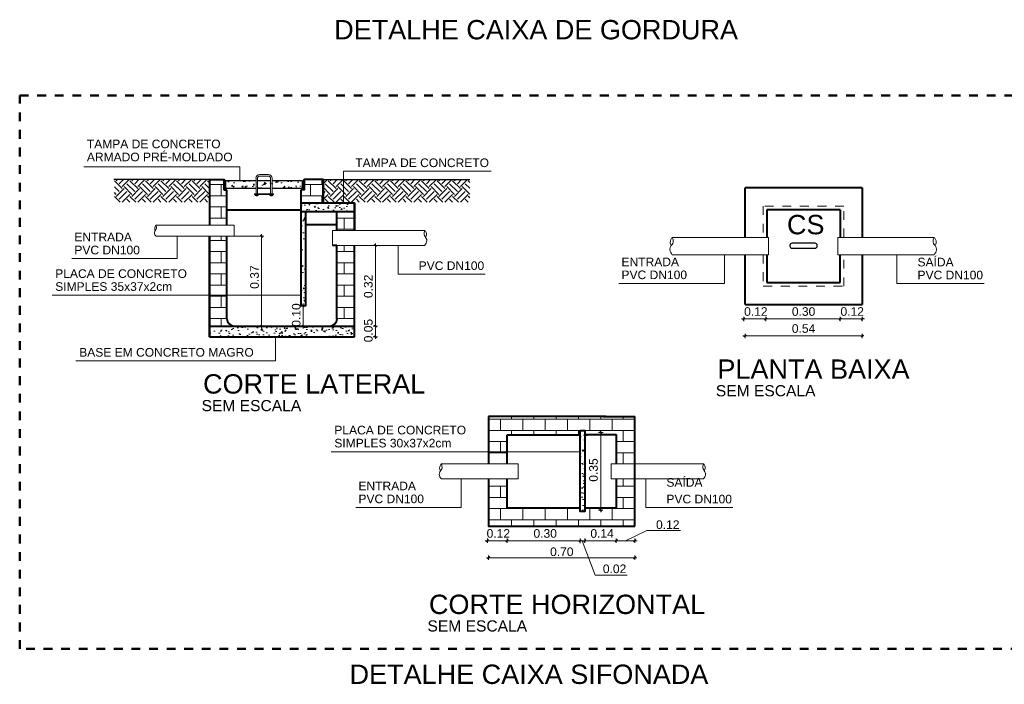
# Model space of a CAD drawing. Header units: metres. Extents: x -32 to 570, y -81 to 66.
# Tile 1 of 27: x -31.5 to -20.3, y -18 to -10.44. Entities that reach past the tile are written whole.
import ezdxf

# ---------------------------------------------------------------- set-up
doc = ezdxf.new("R2010")
doc.units = ezdxf.units.M
doc.linetypes.add('DASHED2', pattern=[9.525, 6.35, -3.175])
doc.linetypes.add('HIDDEN2', pattern=[0.1875, 0.125, -0.0625])
for name, color, linetype, lineweight in [('Cotas', 1, 'Continuous', 5), ('DI-Detalhes', 1, 'Continuous', 50), ('G-ANNO-TEXT', 231, 'Continuous', 9), ('SAN - COTAS', 7, 'Continuous', 13), ('SAN - HACHURAS', 8, 'Continuous', 9), ('SAN - PAREDES', 7, 'Continuous', 40), ('SAN - PAREDES EM VISTA', 7, 'Continuous', 25), ('SAN - TRAÇO FINO', 7, 'Continuous', 5), ('Simbolos', 5, 'Continuous', 0)]:
    doc.layers.add(name, color=color, linetype=linetype, lineweight=lineweight)
doc.layers.add('Terra', color=90, linetype='Continuous')
doc.layers.add('Texto', color=7, linetype='Continuous')

# ---------------------------------------------------------------- blocks, each defined once
blk = doc.blocks.new('_Oblique')
at = {"color": 0, "linetype": 'ByBlock', "lineweight": -2}
blk.add_line((-0.5, -0.5), (0.5, 0.5), dxfattribs=at)

msp = doc.modelspace()

# ---------------------------------------------------------------- hatches: boundary and pattern name
at = {"layer": 'G-ANNO-TEXT'}
h = msp.add_hatch(dxfattribs=at)
h.set_pattern_fill('BRICK', color=1, scale=0.02)
h.paths.add_polyline_path([(-29.144, -12.378), (-29.178, -12.378), (-29.178, -12.261), (-29.344, -12.261), (-29.344, -12.781), (-29.144, -12.781)])
h.paths.add_polyline_path([(-29.144, -12.907), (-29.344, -12.907), (-29.344, -13.576), (-29.144, -13.576)])
h.paths.add_polyline_path([(-29.061, -13.928), (-29.344, -13.928), (-29.344, -13.576), (-29.144, -13.576), (-29.144, -13.844, 0.414214)])
h.paths.add_polyline_path([(-27.693, -13.011), (-27.893, -13.011), (-27.893, -13.844, -0.414214), (-27.976, -13.928), (-27.693, -13.928)])
h.paths.add_polyline_path([(-27.693, -12.626), (-27.893, -12.626), (-27.893, -12.842), (-27.693, -12.842)])
h.paths.add_polyline_path([(-28.051, -12.261), (-28.268, -12.261), (-28.268, -12.378), (-28.301, -12.378), (-28.301, -12.526), (-28.051, -12.526)])
h = msp.add_hatch(dxfattribs=at)
h.set_pattern_fill('BRICK', color=1, scale=0.02)
h.paths.add_polyline_path([(-24.716, -15.163), (-24.716, -15.495), (-24.507, -15.495), (-24.507, -14.955), (-24.866, -14.955), (-26.168, -14.955), (-26.168, -15.495), (-25.959, -15.495), (-25.959, -15.163), (-25.126, -15.163), (-25.126, -15.113), (-25.074, -15.113), (-25.074, -15.163)])
h.paths.add_polyline_path([(-24.507, -15.664), (-24.716, -15.664), (-24.716, -15.996), (-25.074, -15.996), (-25.074, -16.034), (-25.126, -16.034), (-25.126, -15.996), (-25.959, -15.996), (-25.959, -15.664), (-26.168, -15.664), (-26.168, -16.204), (-24.507, -16.204)])
at = {"layer": 'SAN - HACHURAS'}
h = msp.add_hatch(dxfattribs=at)
h.set_pattern_fill('AR-CONC', color=256, scale=0.000833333, style=0)
h.paths.add_polyline_path([(-27.693, -13.928), (-29.344, -13.928), (-29.344, -14.05), (-27.693, -14.05)])
h.paths.add_polyline_path([(-28.285, -12.278), (-28.631, -12.278), (-28.631, -12.361), (-28.285, -12.361)])
h.paths.add_polyline_path([(-28.814, -12.278), (-29.161, -12.278), (-29.161, -12.361), (-28.814, -12.361)])
h.paths.add_polyline_path([(-28.648, -12.278), (-28.798, -12.278), (-28.798, -12.361), (-28.648, -12.361)])
h.paths.add_polyline_path([(-27.693, -12.526), (-28.301, -12.526), (-28.301, -12.626), (-28.252, -12.626), (-27.693, -12.626)])
h.paths.add_polyline_path([(-28.254, -13.965), (-28.254, -13.65), (-28.456, -13.65), (-28.456, -13.965)], flags=9)
h = msp.add_hatch(dxfattribs=at)
h.set_pattern_fill('AR-CONC', color=256, scale=0.000833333, style=0)
h.paths.add_polyline_path([(-28.252, -12.626), (-28.301, -12.626), (-28.301, -13.697), (-28.252, -13.697)])
h = msp.add_hatch(dxfattribs=at)
h.set_pattern_fill('AR-CONC', color=256, scale=0.000833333, style=0)
h.paths.add_polyline_path([(-25.074, -15.113), (-25.126, -15.113), (-25.126, -16.034), (-25.074, -16.034)])
at = {"layer": 'Terra', "true_color": 0x661a00}
h = msp.add_hatch(dxfattribs=at)
h.set_pattern_fill('EARTH', color=26, scale=0.5, angle=45, style=0)
h.set_pattern_definition([(135, (493033.21084, -15348088.0875), (0, 0.1767766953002), [0.1250000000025, -0.1250000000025]), (135, (493033.24398, -15348088.05435), (0, 0.1767766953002), [0.1250000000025, -0.1250000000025]), (135, (493033.27713, -15348088.02121), (0, 0.1767766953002), [0.1250000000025, -0.1250000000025]), (45, (493033.27713, -15348087.99911), (0.1767766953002, 0), [0.1250000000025, -0.1250000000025]), (45, (493033.24398, -15348087.96596), (0.1767766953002, 0), [0.1250000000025, -0.1250000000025]), (45, (493033.21084, -15348087.93282), (0.1767766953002, 0), [0.1250000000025, -0.1250000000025])])
h.paths.add_polyline_path([(-30.424, -12.261), (-29.346, -12.261), (-29.346, -12.519), (-30.424, -12.519)])
h = msp.add_hatch(dxfattribs=at)
h.set_pattern_fill('EARTH', color=26, scale=0.5, angle=45, style=0)
h.set_pattern_definition([(135, (493036.17387, -15348088.0875), (0, 0.1767766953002), [0.1250000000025, -0.1250000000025]), (135, (493036.20702, -15348088.05435), (0, 0.1767766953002), [0.1250000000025, -0.1250000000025]), (135, (493036.24016, -15348088.02121), (0, 0.1767766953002), [0.1250000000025, -0.1250000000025]), (45, (493036.24016, -15348087.99911), (0.1767766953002, 0), [0.1250000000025, -0.1250000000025]), (45, (493036.20702, -15348087.96596), (0.1767766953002, 0), [0.1250000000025, -0.1250000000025]), (45, (493036.17387, -15348087.93282), (0.1767766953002, 0), [0.1250000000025, -0.1250000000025])])
h.paths.add_polyline_path([(-28.051, -12.261), (-26.383, -12.261), (-26.383, -12.519), (-28.051, -12.519)])

# ---------------------------------------------------------------- linework, layer by layer
at = {"layer": 'Cotas', "color": 0}
for p, q in [((-28.997, -12.119), (-30.772, -12.119)), ((-28.997, -12.278), (-28.997, -12.119)), ((-26.138, -12.167), (-27.82, -12.167)), ((-27.82, -12.167), (-27.82, -12.526)), ((-29.71, -12.907), (-29.71, -13.161)), ((-27.198, -13.011), (-27.198, -13.338)), ((-30.909, -13.161), (-29.71, -13.161)), ((-23.487, -13.117), (-23.487, -13.444)), ((-21.524, -13.117), (-21.524, -13.444)), ((-26.207, -13.338), (-27.198, -13.338)), ((-24.686, -13.444), (-23.487, -13.444)), ((-20.533, -13.444), (-21.524, -13.444)), ((-31.133, -13.576), (-28.301, -13.576)), ((-28.593, -14.05), (-28.593, -14.323)), ((-27.958, -15.356), (-25.126, -15.356)), ((-26.479, -15.664), (-26.479, -15.991)), ((-24.381, -15.664), (-24.381, -15.991)), ((-27.678, -15.991), (-26.479, -15.991)), ((-23.39, -15.991), (-24.381, -15.991))]:
    msp.add_line(p, q, dxfattribs=at)
at = {"layer": 'Cotas', "color": 7}
for p, q in [((-28.776, -12.907), (-28.726, -12.907)), ((-28.751, -12.881), (-28.751, -13.953)), ((-27.456, -13.953), (-27.456, -12.987)), ((-27.481, -13.011), (-27.431, -13.011)), ((-28.277, -13.697), (-28.302, -13.697)), ((-28.302, -13.697), (-28.252, -13.697)), ((-28.277, -13.954), (-28.277, -13.672)), ((-22.991, -13.846), (-23.291, -13.846)), ((-23.266, -13.821), (-23.266, -13.871)), ((-23.041, -13.846), (-22.027, -13.846)), ((-23.016, -13.821), (-23.016, -13.871)), ((-23.016, -13.821), (-23.016, -13.871)), ((-21.894, -13.846), (-22.194, -13.846)), ((-22.169, -13.821), (-22.169, -13.871)), ((-22.169, -13.846), (-22.169, -13.821)), ((-21.919, -13.821), (-21.919, -13.871)), ((-28.776, -13.928), (-28.726, -13.928)), ((-28.302, -13.928), (-28.252, -13.928)), ((-27.456, -13.928), (-27.481, -13.928)), ((-27.481, -13.928), (-27.431, -13.928)), ((-27.456, -14.072), (-27.456, -13.903)), ((-27.481, -14.05), (-27.431, -14.05)), ((-23.277, -14.039), (-21.902, -14.039)), ((-23.252, -14.014), (-23.252, -14.064)), ((-21.919, -14.014), (-21.919, -14.064)), ((-24.893, -16.043), (-24.893, -15.113)), ((-24.917, -15.139), (-24.867, -15.139)), ((-24.892, -15.139), (-24.917, -15.139)), ((-24.918, -16.02), (-24.868, -16.02)), ((-24.918, -16.02), (-24.868, -16.02)), ((-26.182, -16.343), (-26.182, -16.393)), ((-25.959, -16.343), (-25.959, -16.393)), ((-25.959, -16.343), (-25.959, -16.393)), ((-25.127, -16.344), (-25.127, -16.394)), ((-25.127, -16.369), (-25.127, -16.344)), ((-25.074, -16.343), (-25.074, -16.393)), ((-25.074, -16.368), (-25.074, -16.343)), ((-24.716, -16.343), (-24.716, -16.393)), ((-24.716, -16.368), (-24.716, -16.343)), ((-24.61, -16.368), (-24.368, -16.253)), ((-24.507, -16.343), (-24.507, -16.393)), ((-24.368, -16.253), (-23.987, -16.253)), ((-25.907, -16.368), (-26.207, -16.368)), ((-25.957, -16.368), (-24.943, -16.368)), ((-25.103, -16.368), (-24.957, -16.761)), ((-24.48, -16.368), (-24.974, -16.368)), ((-26.193, -16.561), (-24.483, -16.561)), ((-26.168, -16.536), (-26.168, -16.586)), ((-24.507, -16.536), (-24.507, -16.586)), ((-24.957, -16.761), (-24.591, -16.761))]:
    msp.add_line(p, q, dxfattribs=at)
msp.add_lwpolyline([(-28.726, -12.907), (-29.061, -12.907)], dxfattribs=at)
at = {"layer": 'Cotas', "color": 0}
msp.add_lwpolyline([(-28.593, -14.323), (-30.863, -14.323)], dxfattribs=at)
at = {"layer": 'DI-Detalhes', "linetype": 'DASHED2', "ltscale": 0.001}
msp.add_lwpolyline([(-31.502, -11.308), (-19.73, -11.308), (-19.73, -17.598), (-31.502, -17.598)], close=True, dxfattribs=at)
at = {"layer": 'SAN - COTAS'}
msp.add_line((-28.57, -13.928), (-28.62, -13.928), dxfattribs=at)
at = {"layer": 'SAN - PAREDES'}
for p, q in [((-29.344, -12.261), (-29.344, -12.781)), ((-29.344, -12.261), (-29.178, -12.261)), ((-28.051, -12.261), (-28.268, -12.261)), ((-29.178, -12.378), (-29.144, -12.378)), ((-29.144, -12.781), (-29.144, -12.378)), ((-28.301, -12.526), (-28.301, -12.378)), ((-28.268, -12.378), (-28.301, -12.378)), ((-21.919, -12.355), (-23.252, -12.355)), ((-28.301, -12.526), (-27.693, -12.526)), ((-28.301, -12.626), (-28.301, -12.526)), ((-27.693, -12.842), (-27.693, -12.526)), ((-27.693, -12.526), (-27.693, -12.842)), ((-28.301, -12.626), (-27.693, -12.626)), ((-27.893, -12.842), (-27.893, -12.626)), ((-22.169, -12.605), (-23.002, -12.605)), ((-29.344, -14.05), (-29.344, -12.907)), ((-29.344, -12.907), (-29.344, -14.05)), ((-29.144, -13.844), (-29.144, -12.907)), ((-27.893, -13.844), (-27.893, -13.011)), ((-27.693, -14.05), (-27.693, -13.011)), ((-23.002, -13.116), (-23.002, -13.432)), ((-22.169, -13.432), (-22.169, -13.117)), ((-23.002, -13.432), (-22.169, -13.432)), ((-29.344, -13.928), (-27.693, -13.928)), ((-29.344, -14.05), (-27.693, -14.05)), ((-24.834, -14.955), (-26.168, -14.955)), ((-26.168, -14.955), (-26.168, -15.495)), ((-24.866, -14.955), (-24.507, -14.955)), ((-24.834, -14.955), (-24.834, -14.955)), ((-24.507, -16.204), (-24.507, -14.955)), ((-25.959, -15.495), (-25.959, -15.163)), ((-25.959, -15.163), (-25.126, -15.163)), ((-25.074, -15.163), (-25.043, -15.163)), ((-24.866, -16.204), (-24.507, -16.204))]:
    msp.add_line(p, q, dxfattribs=at)
for points in [[(-29.178, -12.261), (-29.178, -12.261), (-29.178, -12.378), (-29.178, -12.378)], [(-28.268, -12.261), (-28.268, -12.261), (-28.268, -12.378), (-28.268, -12.378)], [(-28.051, -12.261), (-28.051, -12.261), (-28.051, -12.526), (-28.051, -12.526)], [(-28.301, -12.626), (-28.252, -12.626), (-28.252, -13.697), (-28.301, -13.697)], [(-25.126, -15.113), (-25.074, -15.113), (-25.074, -16.034), (-25.126, -16.034)]]:
    msp.add_lwpolyline(points, close=True, dxfattribs=at)
for points in [[(-23.252, -12.92), (-23.252, -12.355)], [(-21.919, -12.355), (-21.919, -12.92)], [(-23.002, -12.605), (-23.002, -12.92)], [(-22.169, -12.605), (-22.169, -12.92)], [(-23.252, -13.682), (-23.252, -13.116)], [(-21.919, -13.116), (-21.919, -13.682)], [(-23.252, -13.682), (-21.919, -13.682)], [(-24.716, -15.163), (-24.716, -15.163), (-25.074, -15.163), (-25.074, -15.163)], [(-24.716, -15.163), (-24.716, -15.495)], [(-26.168, -15.663), (-26.168, -16.204), (-24.507, -16.204)], [(-25.126, -15.996), (-25.959, -15.996), (-25.959, -15.663)], [(-24.716, -15.664), (-24.716, -15.996), (-25.074, -15.996), (-25.074, -15.996)], [(-25.043, -15.996), (-25.043, -15.996), (-25.074, -15.996)]]:
    msp.add_lwpolyline(points, dxfattribs=at)
at = {"layer": 'SAN - PAREDES', "color": 163, "true_color": 0x4a75f7}
for points in [[(-28.301, -12.61), (-29.144, -12.61)], [(-27.893, -12.775), (-28.252, -12.775)], [(-27.893, -13.011), (-27.944, -13.011)]]:
    msp.add_lwpolyline(points, dxfattribs=at)
at = {"layer": 'SAN - PAREDES'}
for centre, start, end in [((-29.061, -13.844), 180, 270), ((-27.976, -13.844), 270, 0)]:
    msp.add_arc(centre, 0.0833, start, end, dxfattribs=at)
at = {"layer": 'SAN - PAREDES EM VISTA'}
for points in [[(-28.814, -12.278), (-29.161, -12.278), (-29.161, -12.361), (-28.814, -12.361)], [(-28.648, -12.278), (-28.798, -12.278)], [(-28.631, -12.361), (-28.285, -12.361), (-28.285, -12.278), (-28.631, -12.278)], [(-28.798, -12.361), (-28.648, -12.361)]]:
    msp.add_lwpolyline(points, dxfattribs=at)
at = {"layer": 'SAN - TRAÇO FINO', "color": 0, "linetype": 'Continuous'}
for p, q in [((-28.773, -12.205), (-28.673, -12.205)), ((-28.814, -12.425), (-28.814, -12.247)), ((-28.798, -12.425), (-28.798, -12.247)), ((-28.773, -12.222), (-28.673, -12.222)), ((-28.648, -12.448), (-28.648, -12.247)), ((-28.631, -12.448), (-28.631, -12.247)), ((-28.831, -12.425), (-28.614, -12.425)), ((-28.831, -12.433), (-28.831, -12.425)), ((-28.614, -12.433), (-28.614, -12.425)), ((-28.831, -12.433), (-28.614, -12.433)), ((-28.823, -12.442), (-28.823, -12.433)), ((-28.823, -12.442), (-28.789, -12.442)), ((-28.814, -12.448), (-28.814, -12.433)), ((-28.814, -12.448), (-28.798, -12.448)), ((-28.798, -12.448), (-28.798, -12.433)), ((-28.789, -12.442), (-28.789, -12.433)), ((-28.656, -12.442), (-28.656, -12.433)), ((-28.656, -12.442), (-28.623, -12.442)), ((-28.648, -12.448), (-28.631, -12.448)), ((-28.623, -12.442), (-28.623, -12.433))]:
    msp.add_line(p, q, dxfattribs=at)
at = {"layer": 'SAN - TRAÇO FINO', "linetype": 'HIDDEN2', "ltscale": 0.5}
for p, q in [((-22.127, -12.564), (-23.044, -12.564)), ((-23.044, -12.564), (-23.044, -12.92)), ((-22.127, -12.92), (-22.127, -12.564)), ((-23.044, -13.116), (-23.044, -13.474)), ((-22.127, -13.474), (-22.127, -13.116)), ((-23.044, -13.474), (-22.127, -13.474))]:
    msp.add_line(p, q, dxfattribs=at)
at = {"layer": 'SAN - TRAÇO FINO', "lineweight": -2}
msp.add_lwpolyline([(-22.717, -13.043), (-22.454, -13.043, 0.414214), (-22.43, -13.019), (-22.43, -13.01, 0.414214), (-22.454, -12.986), (-22.717, -12.986, 0.414214), (-22.741, -13.01), (-22.741, -13.019, 0.414214)], format="xyb", close=True, dxfattribs=at)
at = {"layer": 'SAN - TRAÇO FINO', "color": 0, "linetype": 'Continuous'}
for centre, radius, start, end in [((-28.773, -12.247), 0.0417, 90, 180), ((-28.673, -12.247), 0.0417, 0, 90), ((-28.773, -12.247), 0.025, 90, 180), ((-28.673, -12.247), 0.025, 0, 90)]:
    msp.add_arc(centre, radius, start, end, dxfattribs=at)
at = {"layer": 'Simbolos', "color": 5}
for p, q in [((-29.061, -12.781), (-29.951, -12.781)), ((-27.943, -12.842), (-26.895, -12.842)), ((-29.061, -12.907), (-29.951, -12.907)), ((-22.984, -12.92), (-24.079, -12.92)), ((-22.984, -12.92), (-22.984, -13.117)), ((-21.102, -12.92), (-22.197, -12.92)), ((-27.943, -13.011), (-26.895, -13.011)), ((-22.984, -13.117), (-24.079, -13.117)), ((-21.102, -13.117), (-22.197, -13.117)), ((-25.834, -15.495), (-26.706, -15.495)), ((-25.834, -15.495), (-25.834, -15.664)), ((-24.773, -15.495), (-23.724, -15.495)), ((-24.773, -15.495), (-24.773, -15.664)), ((-25.834, -15.664), (-26.706, -15.664)), ((-24.773, -15.664), (-23.724, -15.664))]:
    msp.add_line(p, q, dxfattribs=at)
for points in [[(-29.061, -12.781), (-29.061, -12.907)], [(-27.943, -12.842), (-27.943, -13.011)], [(-22.197, -12.92), (-22.197, -13.117)]]:
    msp.add_lwpolyline(points, dxfattribs=at)
for points in [[(-29.951, -12.907), (-29.969, -12.871), (-29.964, -12.849), (-29.945, -12.816), (-29.951, -12.781)], [(-26.895, -13.007), (-26.871, -12.959), (-26.878, -12.93), (-26.902, -12.887), (-26.895, -12.842)], [(-24.079, -13.117), (-24.106, -13.06), (-24.098, -13.025), (-24.07, -12.974), (-24.079, -12.92)], [(-21.102, -13.117), (-21.074, -13.06), (-21.083, -13.025), (-21.111, -12.974), (-21.102, -12.92)], [(-26.706, -15.664), (-26.73, -15.615), (-26.723, -15.585), (-26.698, -15.541), (-26.706, -15.495)], [(-23.724, -15.664), (-23.7, -15.615), (-23.708, -15.585), (-23.732, -15.541), (-23.724, -15.495)]]:
    msp.add_spline(points, degree=3, dxfattribs=at)
for points in [[(-29.959, -12.84), (-29.963, -12.833), (-29.969, -12.819), (-29.961, -12.79), (-29.951, -12.781), (-29.951, -12.781), (-29.951, -12.781)], [(-26.885, -12.919), (-26.879, -12.909), (-26.871, -12.891), (-26.881, -12.853), (-26.895, -12.842), (-26.895, -12.842), (-26.895, -12.842)], [(-24.09, -13.012), (-24.097, -13.001), (-24.107, -12.978), (-24.094, -12.934), (-24.079, -12.92), (-24.079, -12.92), (-24.079, -12.92)], [(-21.091, -13.012), (-21.084, -13.001), (-21.074, -12.978), (-21.086, -12.934), (-21.102, -12.92), (-21.102, -12.92), (-21.102, -12.92)], [(-26.716, -15.574), (-26.721, -15.564), (-26.73, -15.545), (-26.719, -15.506), (-26.706, -15.495), (-26.706, -15.495), (-26.706, -15.495)], [(-23.715, -15.573), (-23.709, -15.564), (-23.7, -15.545), (-23.711, -15.506), (-23.724, -15.495), (-23.724, -15.495), (-23.724, -15.495)]]:
    msp.add_open_spline(points, degree=3, knots=[0.0258384, 0.0258384, 0.0258384, 0.0258384, 0.0634976, 0.0990951, 0.1578373, 0.2122023, 0.2122023, 0.2122023, 0.2122023], dxfattribs=at)
at = {"layer": 'Terra', "color": 26, "true_color": 0x661a00}
for points in [[(-29.344, -12.261), (-30.43, -12.261)], [(-28.051, -12.261), (-26.381, -12.261)]]:
    msp.add_lwpolyline(points, dxfattribs=at)

# ---------------------------------------------------------------- block references
at = {"layer": 'Cotas', "color": 7, "xscale": 0.0249999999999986, "yscale": 0.0249999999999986, "zscale": 0.0249999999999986}
for p, rotation in [((-28.751, -12.907), 90), ((-27.456, -13.011), 90), ((-28.277, -13.697), 270), ((-28.277, -13.697), 90), ((-23.266, -13.846), 180), ((-23.016, -13.846), 180), ((-22.169, -13.846), 180), ((-28.751, -13.928), 270), ((-28.277, -13.928), 270), ((-27.456, -13.928), 270), ((-27.456, -13.928), 90), ((-27.456, -14.05), 270), ((-23.252, -14.039), 180), ((-24.892, -15.139), 90), ((-24.892, -15.139), 270), ((-24.893, -16.02), 90), ((-24.893, -16.02), 270), ((-26.182, -16.368), 180), ((-25.959, -16.368), 180), ((-25.127, -16.369), 180), ((-25.074, -16.368), 180), ((-24.716, -16.368), 180), ((-26.168, -16.561), 180)]:
    msp.add_blockref('_Oblique', p, dxfattribs=dict(at, rotation=rotation))
for p in [(-23.016, -13.846), (-22.169, -13.846), (-21.919, -13.846), (-21.919, -14.039), (-25.959, -16.368), (-25.127, -16.369), (-25.074, -16.368), (-24.716, -16.368), (-24.507, -16.368), (-24.507, -16.561)]:
    msp.add_blockref('_Oblique', p, dxfattribs=at)

# ---------------------------------------------------------------- texts
at = {"layer": 'Texto', "attachment_point": 1}
for s, width, insert, char_height in [('{\\fArial|b0|i0|c0|p34;DETALHE CAIXA DE GORDURA}', 5.28938, (-27.925, -10.448), 0.22), ('{\\fArial|b0|i0|c0|p34;TAMPA DE CONCRETO}', 2.83692, (-30.738, -11.808), 0.09801), ('{\\fArial|b0|i0|c0|p34;ARMADO PRÉ-MOLDADO}', 2.83692, (-30.738, -11.956), 0.09801), ('{\\fArial|b0|i0|c0|p34;TAMPA DE CONCRETO}', 2.83692, (-27.685, -12.022), 0.09801), ('{\\fArial|b0|i0|c0|p34;CS}', 2.6007, (-22.775, -12.664), 0.22), ('{\\fArial|b0|i0|c0|p34;ENTRADA}', 2.83692, (-30.88, -12.866), 0.09801), ('{\\fArial|b0|i0|c0|p34;PVC DN100}', 2.83692, (-30.88, -13.014), 0.09801), ('{\\fArial|b0|i0|c0|p34;PVC DN100}', 2.83692, (-26.964, -13.192), 0.09801), ('{\\fArial|b0|i0|c0|p34;ENTRADA}', 2.83692, (-24.657, -13.149), 0.09801), ('{\\fArial|b0|i0|c0|p34;SAÍDA}', 2.83692, (-21.29, -13.151), 0.09801), ('{\\fArial|b0|i0|c0|p34;PLACA DE CONCRETO}', 2.83692, (-31.098, -13.282), 0.09801), ('{\\fArial|b0|i0|c0|p34;PVC DN100}', 2.83692, (-24.657, -13.296), 0.09801), ('{\\fArial|b0|i0|c0|p34;PVC DN100}', 2.83692, (-21.29, -13.298), 0.09801), ('{\\fArial|b0|i0|c0|p34;SIMPLES 35x37x2cm}', 2.83692, (-31.098, -13.429), 0.09801), ('{\\fArial|b0|i0|c0|p34;0.12}', 2.83692, (-23.262, -13.713), 0.09801), ('{\\fArial|b0|i0|c0|p34;0.30}', 2.83692, (-22.719, -13.713), 0.09801), ('{\\fArial|b0|i0|c0|p34;0.12}', 2.83692, (-22.166, -13.713), 0.09801), ('{\\fArial|b0|i0|c0|p34;0.54}', 2.83692, (-22.719, -13.906), 0.09801), ('{\\fArial|b0|i0|c0|p34;BASE EM CONCRETO MAGRO}', 2.83692, (-30.825, -14.177), 0.09801), ('{\\fArial|b0|i0|c0|p34;PLANTA BAIXA}', 2.6007, (-23.566, -14.307), 0.22), ('{\\fArial|b0|i0|c0|p34;CORTE LATERAL}', 2.6007, (-29.416, -14.475), 0.22), ('{\\fArial|b0|i0|c0|p34;SEM ESCALA}', 2.6007, (-23.584, -14.599), 0.127), ('{\\fArial|b0|i0|c0|p34;SEM ESCALA}', 2.6007, (-29.433, -14.768), 0.127), ('{\\fArial|b0|i0|c0|p34;PLACA DE CONCRETO}', 2.83692, (-27.923, -15.061), 0.09801), ('{\\fArial|b0|i0|c0|p34;SIMPLES 30x37x2cm}', 2.83692, (-27.923, -15.209), 0.09801), ('{\\fArial|b0|i0|c0|p34;SAÍDA}', 2.83692, (-24.146, -15.656), 0.09801), ('{\\fArial|b0|i0|c0|p34;ENTRADA}', 2.83692, (-27.649, -15.696), 0.09801), ('{\\fArial|b0|i0|c0|p34;PVC DN100}', 2.83692, (-27.649, -15.843), 0.09801), ('{\\fArial|b0|i0|c0|p34;PVC DN100}', 2.83692, (-24.146, -15.845), 0.09801), ('{\\fArial|b0|i0|c0|p34;0.12}', 2.83692, (-26.191, -16.236), 0.09801), ('{\\fArial|b0|i0|c0|p34;0.30}', 2.83692, (-25.658, -16.236), 0.09801), ('{\\fArial|b0|i0|c0|p34;0.14}', 2.83692, (-25.011, -16.236), 0.09801), ('{\\fArial|b0|i0|c0|p34;0.12}', 2.83692, (-24.264, -16.136), 0.09801), ('{\\fArial|b0|i0|c0|p34;0.70}', 2.83692, (-25.469, -16.444), 0.09801), ('{\\fArial|b0|i0|c0|p34;0.02}', 2.83692, (-24.869, -16.638), 0.09801), ('{\\fArial|b0|i0|c0|p34;CORTE HORIZONTAL}', 3.35569, (-26.847, -16.981), 0.22), ('{\\fArial|b0|i0|c0|p34;SEM ESCALA}', 2.6007, (-26.864, -17.273), 0.127), ('{\\fArial|b0|i0|c0|p34;DETALHE CAIXA SIFONADA}', 5.28938, (-27.75, -17.776), 0.22)]:
    msp.add_mtext_dynamic_manual_height_columns(s, width=width, gutter_width=1, heights=[0], dxfattribs=dict(at, insert=insert, char_height=char_height))
at = {"layer": 'Texto', "char_height": 0.09801, "attachment_point": 1, "rotation": 90}
for s, insert in [('{\\fArial|b0|i0|c0|p34;0.37}', (-28.88, -13.504)), ('{\\fArial|b0|i0|c0|p34;0.32}', (-27.586, -13.609)), ('{\\fArial|b0|i0|c0|p34;0.10}', (-28.406, -13.935)), ('{\\fArial|b0|i0|c0|p34;0.05}', (-27.586, -14.112)), ('{\\fArial|b0|i0|c0|p34;0.35}', (-25.025, -15.697))]:
    msp.add_mtext_dynamic_manual_height_columns(s, width=2.83692, gutter_width=1, heights=[0], dxfattribs=dict(at, insert=insert))

doc.saveas('drawing.dxf')
